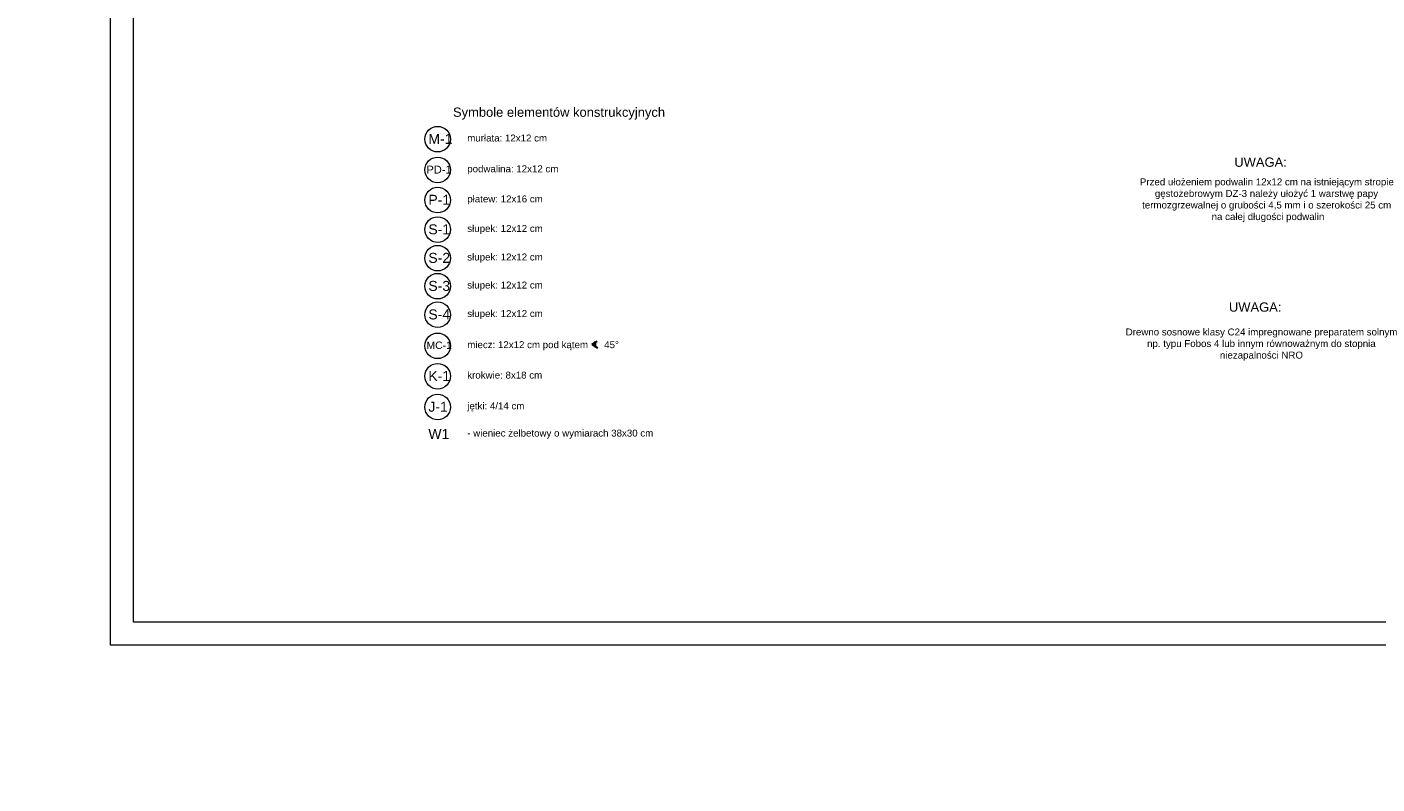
# Model space of a CAD drawing. Header units: millimetres. Extents: x 6528 to 149658, y 3342 to 12852.
# Tile 15 of 122: x 13993 to 16909, y 4559 to 6194. Entities that reach past the tile are written whole.
import ezdxf

# ---------------------------------------------------------------- set-up
doc = ezdxf.new("R2010")
doc.units = ezdxf.units.MM
doc.layers.add('R-TAB', color=1, linetype='Continuous')
doc.styles.get("Standard").update_dxf_attribs({"font": 'arial.ttf'})

msp = doc.modelspace()

# ---------------------------------------------------------------- linework, layer by layer
at = {"color": 2, "lineweight": 0}
msp.add_line((14173.166, 4858.454), (14173.166, 7828.454), dxfattribs=at)
at = {"lineweight": 0}
for p, q in [((14223.166, 4908.454), (14223.166, 7778.454)), ((18323.166, 4908.454), (14223.166, 4908.454)), ((18373.166, 4858.454), (14173.166, 4858.454))]:
    msp.add_line(p, q, dxfattribs=at)
at = {"lineweight": 30}
for q in [(15224.399, 5514.93), (15225.155, 5500.796)]:
    msp.add_line((15213.085, 5508.285), q, dxfattribs=at)
at = {"lineweight": 0}
for centre in [(14879.908, 5951.337), (14879.908, 5884.872), (14879.908, 5819.766), (14879.908, 5756.035), (14879.908, 5694.356), (14879.908, 5633.812), (14879.908, 5572.218), (14879.908, 5504.959), (14879.908, 5439.322), (14879.908, 5372.808)]:
    msp.add_circle(centre, 27.667, dxfattribs=at)
at = {"lineweight": 30}
msp.add_arc((15213.085, 5508.285), 8.05, 315, 45, dxfattribs=at)

# ---------------------------------------------------------------- texts
for s, width, insert, char_height, attachment_point in [('Symbole elementów konstrukcyjnych', 547.17701, (14913.067, 5993.579), 20, 7), ('\\A1;murłata: 12x12 cm', 305.42201, (14943.883, 5961.325), 15, 1), ('\\A1;\\pi38.40163;Przed ułożeniem podwalin 12x12 cm na istniejącym stropie \\P\\pi70.80613;gęstożebrowym DZ-3 należy ułożyć 1 warstwę papy \\P\\pi43.29249;termozgrzewalnej o grubości 4,5 mm i o szerokości 25 cm\\P\\pi187.53192; na całej długości podwalin', 622.91172, (16358.292, 5772.051), 15, 7), ('\\A1;podwalina: 12x12 cm', 305.42201, (14943.883, 5894.86), 15, 1), ('UWAGA:', 260.40913, (16600.723, 5891.384), 20, 7), ('\\A1;płatew: 12x16 cm', 305.42201, (14943.883, 5829.754), 15, 1), ('\\A1;słupek: 12x12 cm', 305.42201, (14943.883, 5766.022), 15, 1), ('\\A1;słupek: 12x12 cm', 305.42201, (14943.883, 5704.344), 15, 1), ('\\A1;słupek: 12x12 cm', 305.42201, (14943.883, 5643.8), 15, 1), ('\\A1;\\pi19.43164;Drewno sosnowe klasy C24 impregnowane preparatem solnym \\P\\pi65.65436;np. typu Fobos 4 lub innym równoważnym do stopnia \\P\\pi222.93437;niezapalności NRO', 622.91172, (16346.629, 5472.899), 15, 7), ('UWAGA:', 260.40913, (16589.06, 5578.398), 20, 7), ('\\A1;słupek: 12x12 cm', 305.42201, (14943.883, 5582.205), 15, 1), ('\\A1;miecz: 12x12 cm pod kątem      45%%D', 372.00951, (14943.883, 5514.947), 15, 1), ('\\A1;krokwie: 8x18 cm', 305.42201, (14943.883, 5449.31), 15, 1), ('\\A1;jętki: 4/14 cm', 305.42201, (14943.883, 5382.796), 15, 1), ('\\A1;- wieniec żelbetowy o wymiarach 38x30 cm', 453.77866, (14943.883, 5324.062), 15, 1)]:
    msp.add_mtext_dynamic_manual_height_columns(s, width=width, gutter_width=12.5, heights=[0], dxfattribs=dict(insert=insert, char_height=char_height, attachment_point=attachment_point))
at = {"layer": 'R-TAB', "color": 0, "ltscale": 24, "attachment_point": 1}
for s, insert, char_height, width in [('M-1', (14859.884, 5962.745), 21.6, 490.72064), ('PD-1', (14855.868, 5894.143), 17, 490.72064), ('P-1', (14859.884, 5831.174), 21.6, 490.72064), ('S-1', (14859.884, 5767.442), 21.6, 490.72064), ('S-2', (14859.884, 5705.763), 21.6, 490.72064), ('S-3', (14859.884, 5645.22), 21.6, 490.72064), ('S-4', (14859.884, 5583.625), 21.6, 490.72064), ('MC-1', (14855.868, 5514.23), 16, 490.72064), ('K-1', (14859.884, 5450.73), 21.6, 490.72064), ('J-1', (14859.884, 5384.216), 21.6, 490.72064), ('W1', (14859.884, 5325.482), 21.6, 490.72064), ('\\pi208.80059;AUTORZY DOKUMENTACJI:', (12122.625, 4606.996), 18, 747.89996)]:
    msp.add_mtext(s, dxfattribs=dict(at, insert=insert, char_height=char_height, width=width))

doc.saveas('drawing.dxf')
